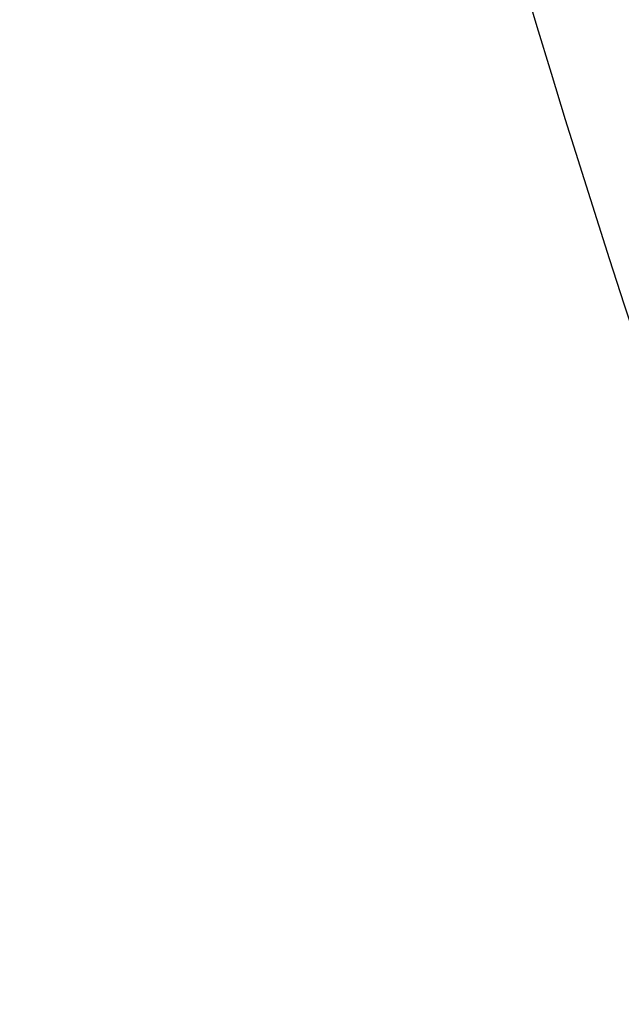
# Model space of a CAD drawing. Header units: millimetres. Extents: x 0 to 4378, y 0 to 2397.
# Tile 255 of 256: x 1394 to 1400, y 643 to 653. Entities that reach past the tile are written whole.
import ezdxf

# ---------------------------------------------------------------- set-up
doc = ezdxf.new("R2010")
doc.units = ezdxf.units.MM
doc.header["$LTSCALE"] = 0.2

# ---------------------------------------------------------------- blocks, each defined once
blk = doc.blocks.new('Blk$A17R2-5W24F')
for points, knots in [([(-210.1607, 144.514), (-213.9307, 154.2594), (-216.4515, 164.5803), (-218.1818, 180.2513), (-218.4178, 185.5862), (-218.3029, 190.9022)], [0, 0, 0, 0, 3.134733, 3.134733, 4.72988, 4.72988, 4.72988, 4.72988]), ([(-212.378, 172.4795), (-211.4598, 169.5708), (-210.4447, 166.4212), (-208.3287, 159.8578), (-207.2278, 156.4439), (-204.9528, 149.2696), (-203.7928, 145.5207), (-201.7524, 138.8892), (-200.857, 135.9639), (-198.9674, 129.8497), (-198.0161, 126.7637), (-196.5607, 122.0412), (-196.0041, 120.2345), (-195.0538, 117.1553), (-194.664, 115.8914), (-194.3484, 114.869), (-194.3186, 114.7727), (-194.1451, 114.2107), (-194.0294, 113.8362), (-193.9092, 113.4477), (-193.878, 113.3471), (-193.8459, 113.2432), (-193.8376, 113.2164), (-193.8289, 113.1885), (-193.8244, 113.174), (-193.8225, 113.1678), (-193.8222, 113.1668)], [0.0000157, 0.0000157, 0.0000157, 0.0000157, 0.1250116, 0.1250116, 0.2500082, 0.2500082, 0.385881, 0.385881, 0.5000054, 0.5000054, 0.6414589, 0.6414589, 0.7500027, 0.7500027, 0.8627262, 0.8627262, 0.8750013, 0.8750013, 0.9375006, 0.9375006, 0.9687503, 0.9687503, 0.9843752, 0.9843752, 0.9921876, 1, 1, 1, 1]), ([(-194.0075, 113.2769), (-194.0076, 113.2771), (-194.0077, 113.2774), (-194.0079, 113.2782), (-194.008, 113.2786), (-194.0085, 113.2801), (-194.0089, 113.2814), (-194.0103, 113.2861), (-194.0116, 113.2904), (-194.0166, 113.3064), (-194.0213, 113.3214), (-194.0393, 113.3786), (-194.0565, 113.4333), (-194.0931, 113.55), (-194.1099, 113.6038), (-194.2038, 113.9037), (-194.3113, 114.248), (-194.485, 114.8026), (-194.5258, 114.9328), (-194.6859, 115.4441), (-194.8195, 115.8711), (-195.17, 116.9909), (-195.3998, 117.7252), (-195.6898, 118.651), (-195.7231, 118.7574), (-196.117, 120.0152), (-196.5305, 121.3372), (-197.5084, 124.4629), (-198.0851, 126.3051), (-199.3331, 130.2915), (-200.0069, 132.4433), (-201.0604, 135.8102), (-201.4095, 136.9259), (-203.2089, 142.6764), (-204.7642, 147.6443), (-207.393, 156.0436), (-208.4676, 159.4779), (-210.5383, 166.0938), (-211.5321, 169.2671), (-212.447, 172.1921)], [-8.649689, -8.649689, -8.649689, -8.649689, -8.637409, -8.637409, -8.624985, -8.624985, -8.600078, -8.600078, -8.550156, -8.550156, -8.450665, -8.450665, -8.252393, -8.252393, -8.119323, -8.119323, -7.592166, -7.592166, -7.442693, -7.442693, -7.047186, -7.047186, -6.520095, -6.520095, -6.453502, -6.453502, -5.733954, -5.733954, -4.923941, -4.923941, -4.117004, -4.117004, -3.731257, -3.731257, -2.166854, -2.166854, -1.083067, -1.083067, -0.000001, -0.000001, -0.000001, -0.000001])]:
    blk.add_open_spline(points, degree=3, knots=knots)

msp = doc.modelspace()

# ---------------------------------------------------------------- block references
msp.add_blockref('Blk$A17R2-5W24F', (1612.1436, 499.9149))

doc.saveas('drawing.dxf')
